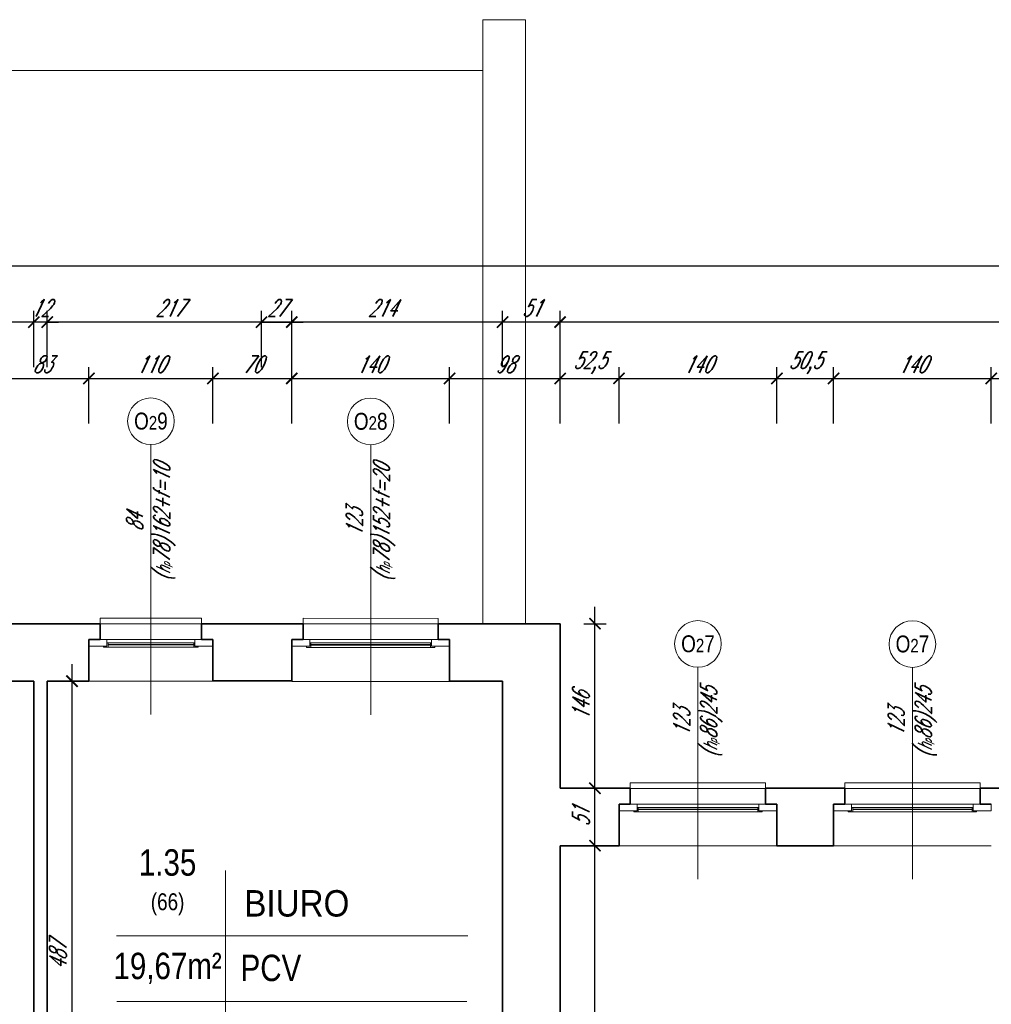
# Model space of a CAD drawing. Header units: millimetres. Extents: x 402 to 79005, y -7782 to 89952.
# Tile 175 of 256: x 25262 to 26124, y 32058 to 32931. Entities that reach past the tile are written whole.
import ezdxf

# ---------------------------------------------------------------- set-up
doc = ezdxf.new("R2010")
doc.units = ezdxf.units.MM
doc.header["$LTSCALE"] = 10
doc.linetypes.add('DASHED', pattern=[19.05, 12.7, -6.35])
doc.layers.get('0').update_dxf_attribs({"lineweight": 0})
doc.layers.get('Defpoints').update_dxf_attribs({"color": 253})
for name, color, linetype, lineweight in [('01 parter - ściany', 253, 'Continuous', 35), ('03-01_okna', 253, 'Continuous', 15), ('04-1_widok', 253, 'Continuous', 5), ('05-01_wymiary', 253, 'Continuous', 5), ('05-03_opis', 253, 'Continuous', 5)]:
    doc.layers.add(name, color=color, linetype=linetype, lineweight=lineweight)
doc.styles.add('ariel', font='ARIAL.TTF', dxfattribs={"width": 0.8})
doc.styles.add('ariel_wym', font='simplex.shx', dxfattribs={"width": 0.65, "oblique": 25})
doc.dimstyles.new('ariel 50', dxfattribs={"dimtxt": 15, "dimasz": 10, "dimexe": 10, "dimexo": 0, "dimgap": 5, "dimtad": 1, "dimdec": 1, "dimrnd": 0.5, "dimtxsty": 'ariel_wym', "dimblk": 'ARCHTICK', "dimcen": 2.5, "dimdle": 15, "dimazin": 0, "dimtfac": 1, "dimtdec": 1, "dimtix": 1, "dimtmove": 0, "dimatfit": 3, "dimldrblk": 'DOT', "dimfxl": 0, "dimarcsym": 0})
doc.dimstyles.new('ariel 50 wnętrze', dxfattribs={"dimtxt": 15, "dimasz": 10, "dimexe": 10, "dimexo": 0, "dimgap": 5, "dimtad": 1, "dimdec": 1, "dimrnd": 0.5, "dimtxsty": 'ariel_wym', "dimblk": 'ARCHTICK', "dimcen": 2.5, "dimdle": 15, "dimazin": 0, "dimtfac": 1, "dimtdec": 1, "dimtix": 1, "dimtmove": 0, "dimatfit": 3, "dimldrblk": 'DOT', "dimfxl": 0, "dimarcsym": 0})

# ---------------------------------------------------------------- blocks, each defined once
blk = doc.blocks.new('_ArchTick')
at = {"color": 0, "linetype": 'ByBlock', "const_width": 0.15}
blk.add_lwpolyline([(-0.5, -0.5), (0.5, 0.5)], dxfattribs=at)
blk = doc.blocks.new('*D1423')
at = {"layer": '05-01_wymiary', "color": 0, "lineweight": -2}
for p, q in [((25240.6, 32573.15), (25240.6, 32623.15)), ((25323.73, 32573.15), (25323.73, 32623.15)), ((25225.6, 32613.15), (25338.73, 32613.15))]:
    blk.add_line(p, q, dxfattribs=at)
at = {"layer": 'Defpoints', "color": 0}
for p in [(25323.73, 32613.15), (25240.6, 32344.36), (25323.73, 32344.5)]:
    blk.add_point(p, dxfattribs=at)
at = {"layer": '05-01_wymiary', "color": 0, "lineweight": -2, "xscale": 10, "yscale": 10, "zscale": 10, "rotation": 180}
blk.add_blockref('_ArchTick', (25240.6, 32613.15), dxfattribs=at)
at = {"layer": '05-01_wymiary', "color": 0, "lineweight": -2, "xscale": 10, "yscale": 10, "zscale": 10}
blk.add_blockref('_ArchTick', (25323.73, 32613.15), dxfattribs=at)
at = {"layer": '05-01_wymiary', "color": 0, "insert": (25282.17, 32625.65), "char_height": 15, "attachment_point": 5, "style": 'ariel_wym'}
blk.add_mtext('83', dxfattribs=at)
blk = doc.blocks.new('_Dot')
at = {"color": 0, "linetype": 'ByBlock', "lineweight": -2}
blk.add_line((-0.5, 0), (-1, 0), dxfattribs=at)
at = {"color": 0, "linetype": 'ByBlock', "const_width": 0.5}
blk.add_lwpolyline([(-0.25, 0, 1), (0.25, 0, 1)], format="xyb", close=True, dxfattribs=at)
blk = doc.blocks.new('*D1424')
at = {"layer": '05-01_wymiary', "color": 0, "lineweight": -2}
for p, q in [((25323.73, 32573.15), (25323.73, 32623.15)), ((25433.73, 32573.15), (25433.73, 32623.15)), ((25308.73, 32613.15), (25448.73, 32613.15))]:
    blk.add_line(p, q, dxfattribs=at)
at = {"layer": 'Defpoints', "color": 0}
for p in [(25433.73, 32613.15), (25323.73, 32344.5), (25433.73, 32344.5)]:
    blk.add_point(p, dxfattribs=at)
at = {"layer": '05-01_wymiary', "color": 0, "lineweight": -2, "xscale": 10, "yscale": 10, "zscale": 10, "rotation": 180}
blk.add_blockref('_ArchTick', (25323.73, 32613.15), dxfattribs=at)
at = {"layer": '05-01_wymiary', "color": 0, "lineweight": -2, "xscale": 10, "yscale": 10, "zscale": 10}
blk.add_blockref('_ArchTick', (25433.73, 32613.15), dxfattribs=at)
at = {"layer": '05-01_wymiary', "color": 0, "insert": (25378.73, 32625.65), "char_height": 15, "attachment_point": 5, "style": 'ariel_wym'}
blk.add_mtext('110', dxfattribs=at)
blk = doc.blocks.new('*D1425')
at = {"layer": '05-01_wymiary', "color": 0, "lineweight": -2}
for p, q in [((25433.73, 32573.15), (25433.73, 32623.15)), ((25503.71, 32573.15), (25503.71, 32623.15)), ((25418.73, 32613.15), (25518.71, 32613.15))]:
    blk.add_line(p, q, dxfattribs=at)
at = {"layer": 'Defpoints', "color": 0}
for p in [(25503.71, 32613.15), (25433.73, 32344.5), (25503.71, 32344.3)]:
    blk.add_point(p, dxfattribs=at)
at = {"layer": '05-01_wymiary', "color": 0, "lineweight": -2, "xscale": 10, "yscale": 10, "zscale": 10, "rotation": 180}
blk.add_blockref('_ArchTick', (25433.73, 32613.15), dxfattribs=at)
at = {"layer": '05-01_wymiary', "color": 0, "lineweight": -2, "xscale": 10, "yscale": 10, "zscale": 10}
blk.add_blockref('_ArchTick', (25503.71, 32613.15), dxfattribs=at)
at = {"layer": '05-01_wymiary', "color": 0, "insert": (25468.72, 32625.65), "char_height": 15, "attachment_point": 5, "style": 'ariel_wym'}
blk.add_mtext('70', dxfattribs=at)
blk = doc.blocks.new('*D1426')
at = {"layer": '05-01_wymiary', "color": 0, "lineweight": -2}
for p, q in [((25503.71, 32573.15), (25503.71, 32623.15)), ((25643.73, 32573.15), (25643.73, 32623.15)), ((25488.71, 32613.15), (25658.73, 32613.15))]:
    blk.add_line(p, q, dxfattribs=at)
at = {"layer": 'Defpoints', "color": 0}
for p in [(25643.73, 32613.15), (25503.71, 32344.3), (25643.73, 32344.28)]:
    blk.add_point(p, dxfattribs=at)
at = {"layer": '05-01_wymiary', "color": 0, "lineweight": -2, "xscale": 10, "yscale": 10, "zscale": 10, "rotation": 180}
blk.add_blockref('_ArchTick', (25503.71, 32613.15), dxfattribs=at)
at = {"layer": '05-01_wymiary', "color": 0, "lineweight": -2, "xscale": 10, "yscale": 10, "zscale": 10}
blk.add_blockref('_ArchTick', (25643.73, 32613.15), dxfattribs=at)
at = {"layer": '05-01_wymiary', "color": 0, "insert": (25573.72, 32625.65), "char_height": 15, "attachment_point": 5, "style": 'ariel_wym'}
blk.add_mtext('140', dxfattribs=at)
blk = doc.blocks.new('*D1427')
at = {"layer": '05-01_wymiary', "color": 0, "lineweight": -2}
for p, q in [((25643.73, 32573.15), (25643.73, 32623.15)), ((25741.83, 32573.15), (25741.83, 32623.15)), ((25628.73, 32613.15), (25756.83, 32613.15))]:
    blk.add_line(p, q, dxfattribs=at)
at = {"layer": 'Defpoints', "color": 0}
for p in [(25741.83, 32613.15), (25741.83, 32395.5), (25643.73, 32344.28)]:
    blk.add_point(p, dxfattribs=at)
at = {"layer": '05-01_wymiary', "color": 0, "lineweight": -2, "xscale": 10, "yscale": 10, "zscale": 10, "rotation": 180}
blk.add_blockref('_ArchTick', (25643.73, 32613.15), dxfattribs=at)
at = {"layer": '05-01_wymiary', "color": 0, "lineweight": -2, "xscale": 10, "yscale": 10, "zscale": 10}
blk.add_blockref('_ArchTick', (25741.83, 32613.15), dxfattribs=at)
at = {"layer": '05-01_wymiary', "color": 0, "insert": (25692.78, 32625.65), "char_height": 15, "attachment_point": 5, "style": 'ariel_wym'}
blk.add_mtext('98', dxfattribs=at)
blk = doc.blocks.new('*D1428')
at = {"layer": '05-01_wymiary', "color": 0, "lineweight": -2}
for p, q in [((25741.83, 32573.15), (25741.83, 32623.15)), ((25794.12, 32573.15), (25794.12, 32623.15)), ((25726.83, 32613.15), (25809.12, 32613.15))]:
    blk.add_line(p, q, dxfattribs=at)
at = {"layer": 'Defpoints', "color": 0}
for p in [(25794.12, 32613.15), (25741.83, 32395.5), (25794.12, 32198.37)]:
    blk.add_point(p, dxfattribs=at)
at = {"layer": '05-01_wymiary', "color": 0, "lineweight": -2, "xscale": 10, "yscale": 10, "zscale": 10, "rotation": 180}
blk.add_blockref('_ArchTick', (25741.83, 32613.15), dxfattribs=at)
at = {"layer": '05-01_wymiary', "color": 0, "lineweight": -2, "xscale": 10, "yscale": 10, "zscale": 10}
blk.add_blockref('_ArchTick', (25794.12, 32613.15), dxfattribs=at)
at = {"layer": '05-01_wymiary', "color": 0, "insert": (25767.98, 32627.08), "char_height": 15, "attachment_point": 5, "style": 'ariel_wym'}
blk.add_mtext('52,5', dxfattribs=at)
blk = doc.blocks.new('*D1429')
at = {"layer": '05-01_wymiary', "color": 0, "lineweight": -2}
for p, q in [((25794.12, 32573.15), (25794.12, 32623.15)), ((25934.14, 32573.15), (25934.14, 32623.15)), ((25779.12, 32613.15), (25949.14, 32613.15))]:
    blk.add_line(p, q, dxfattribs=at)
at = {"layer": 'Defpoints', "color": 0}
for p in [(25934.14, 32613.15), (25794.12, 32198.37), (25934.14, 32198.35)]:
    blk.add_point(p, dxfattribs=at)
at = {"layer": '05-01_wymiary', "color": 0, "lineweight": -2, "xscale": 10, "yscale": 10, "zscale": 10, "rotation": 180}
blk.add_blockref('_ArchTick', (25794.12, 32613.15), dxfattribs=at)
at = {"layer": '05-01_wymiary', "color": 0, "lineweight": -2, "xscale": 10, "yscale": 10, "zscale": 10}
blk.add_blockref('_ArchTick', (25934.14, 32613.15), dxfattribs=at)
at = {"layer": '05-01_wymiary', "color": 0, "insert": (25864.13, 32625.65), "char_height": 15, "attachment_point": 5, "style": 'ariel_wym'}
blk.add_mtext('140', dxfattribs=at)
blk = doc.blocks.new('*D1430')
at = {"layer": '05-01_wymiary', "color": 0, "lineweight": -2}
for p, q in [((25934.14, 32573.15), (25934.14, 32623.15)), ((25984.42, 32573.15), (25984.42, 32623.15)), ((25919.14, 32613.15), (25999.42, 32613.15))]:
    blk.add_line(p, q, dxfattribs=at)
at = {"layer": 'Defpoints', "color": 0}
for p in [(25984.42, 32613.15), (25934.14, 32198.35), (25984.42, 32198.37)]:
    blk.add_point(p, dxfattribs=at)
at = {"layer": '05-01_wymiary', "color": 0, "lineweight": -2, "xscale": 10, "yscale": 10, "zscale": 10, "rotation": 180}
blk.add_blockref('_ArchTick', (25934.14, 32613.15), dxfattribs=at)
at = {"layer": '05-01_wymiary', "color": 0, "lineweight": -2, "xscale": 10, "yscale": 10, "zscale": 10}
blk.add_blockref('_ArchTick', (25984.42, 32613.15), dxfattribs=at)
at = {"layer": '05-01_wymiary', "color": 0, "insert": (25959.28, 32627.08), "char_height": 15, "attachment_point": 5, "style": 'ariel_wym'}
blk.add_mtext('50,5', dxfattribs=at)
blk = doc.blocks.new('*D1431')
at = {"layer": '05-01_wymiary', "color": 0, "lineweight": -2}
for p, q in [((25984.42, 32573.15), (25984.42, 32623.15)), ((26124.44, 32573.15), (26124.44, 32623.15)), ((25969.42, 32613.15), (26139.44, 32613.15))]:
    blk.add_line(p, q, dxfattribs=at)
at = {"layer": 'Defpoints', "color": 0}
for p in [(26124.44, 32613.15), (25984.42, 32198.37), (26124.44, 32198.35)]:
    blk.add_point(p, dxfattribs=at)
at = {"layer": '05-01_wymiary', "color": 0, "lineweight": -2, "xscale": 10, "yscale": 10, "zscale": 10, "rotation": 180}
blk.add_blockref('_ArchTick', (25984.42, 32613.15), dxfattribs=at)
at = {"layer": '05-01_wymiary', "color": 0, "lineweight": -2, "xscale": 10, "yscale": 10, "zscale": 10}
blk.add_blockref('_ArchTick', (26124.44, 32613.15), dxfattribs=at)
at = {"layer": '05-01_wymiary', "color": 0, "insert": (26054.43, 32625.65), "char_height": 15, "attachment_point": 5, "style": 'ariel_wym'}
blk.add_mtext('140', dxfattribs=at)
blk = doc.blocks.new('*D1432')
at = {"layer": '05-01_wymiary', "color": 0, "lineweight": -2}
for p, q in [((26124.44, 32573.15), (26124.44, 32623.15)), ((26328.12, 32573.15), (26328.12, 32623.15)), ((26109.44, 32613.15), (26343.12, 32613.15))]:
    blk.add_line(p, q, dxfattribs=at)
at = {"layer": 'Defpoints', "color": 0}
for p in [(26328.12, 32613.15), (26124.44, 32198.35), (26328.12, 32198.37)]:
    blk.add_point(p, dxfattribs=at)
at = {"layer": '05-01_wymiary', "color": 0, "lineweight": -2, "xscale": 10, "yscale": 10, "zscale": 10, "rotation": 180}
blk.add_blockref('_ArchTick', (26124.44, 32613.15), dxfattribs=at)
at = {"layer": '05-01_wymiary', "color": 0, "lineweight": -2, "xscale": 10, "yscale": 10, "zscale": 10}
blk.add_blockref('_ArchTick', (26328.12, 32613.15), dxfattribs=at)
at = {"layer": '05-01_wymiary', "color": 0, "insert": (26226.28, 32627.08), "char_height": 15, "attachment_point": 5, "style": 'ariel_wym'}
blk.add_mtext('203,5', dxfattribs=at)
blk = doc.blocks.new('*D1458')
at = {"layer": '05-01_wymiary', "color": 0, "lineweight": -2}
for p, q in [((25741.83, 32623.15), (25741.83, 32673.15)), ((26791.83, 32623.15), (26791.83, 32673.15)), ((26806.83, 32663.15), (25726.83, 32663.15))]:
    blk.add_line(p, q, dxfattribs=at)
at = {"layer": 'Defpoints', "color": 0}
for p in [(25741.83, 32663.15), (25741.83, 32198.5), (26791.83, 32198.5)]:
    blk.add_point(p, dxfattribs=at)
at = {"layer": '05-01_wymiary', "color": 0, "lineweight": -2, "xscale": 10, "yscale": 10, "zscale": 10, "rotation": 180}
blk.add_blockref('_ArchTick', (25741.83, 32663.15), dxfattribs=at)
at = {"layer": '05-01_wymiary', "color": 0, "lineweight": -2, "xscale": 10, "yscale": 10, "zscale": 10}
blk.add_blockref('_ArchTick', (26791.83, 32663.15), dxfattribs=at)
at = {"layer": '05-01_wymiary', "color": 0, "insert": (26266.83, 32675.65), "char_height": 15, "attachment_point": 5, "style": 'ariel_wym'}
blk.add_mtext('1050', dxfattribs=at)
blk = doc.blocks.new('*D1459')
at = {"layer": '05-01_wymiary', "color": 0, "lineweight": -2}
for p, q in [((25690.83, 32623.15), (25690.83, 32673.15)), ((25741.83, 32623.15), (25741.83, 32673.15)), ((25756.83, 32663.15), (25675.83, 32663.15))]:
    blk.add_line(p, q, dxfattribs=at)
at = {"layer": 'Defpoints', "color": 0}
for p in [(25690.83, 32663.15), (25690.83, 32198.5), (25741.83, 32198.5)]:
    blk.add_point(p, dxfattribs=at)
at = {"layer": '05-01_wymiary', "color": 0, "lineweight": -2, "xscale": 10, "yscale": 10, "zscale": 10, "rotation": 180}
blk.add_blockref('_ArchTick', (25690.83, 32663.15), dxfattribs=at)
at = {"layer": '05-01_wymiary', "color": 0, "lineweight": -2, "xscale": 10, "yscale": 10, "zscale": 10}
blk.add_blockref('_ArchTick', (25741.83, 32663.15), dxfattribs=at)
at = {"layer": '05-01_wymiary', "color": 0, "insert": (25716.33, 32675.65), "char_height": 15, "attachment_point": 5, "style": 'ariel_wym'}
blk.add_mtext('51', dxfattribs=at)
blk = doc.blocks.new('*D1460')
at = {"layer": '05-01_wymiary', "color": 0, "lineweight": -2}
for p, q in [((25476.83, 32623.15), (25476.83, 32673.15)), ((25690.83, 32623.15), (25690.83, 32673.15)), ((25705.83, 32663.15), (25461.83, 32663.15))]:
    blk.add_line(p, q, dxfattribs=at)
at = {"layer": 'Defpoints', "color": 0}
for p in [(25476.83, 32663.15), (25476.83, 32344.74), (25690.83, 32198.5)]:
    blk.add_point(p, dxfattribs=at)
at = {"layer": '05-01_wymiary', "color": 0, "lineweight": -2, "xscale": 10, "yscale": 10, "zscale": 10, "rotation": 180}
blk.add_blockref('_ArchTick', (25476.83, 32663.15), dxfattribs=at)
at = {"layer": '05-01_wymiary', "color": 0, "lineweight": -2, "xscale": 10, "yscale": 10, "zscale": 10}
blk.add_blockref('_ArchTick', (25690.83, 32663.15), dxfattribs=at)
at = {"layer": '05-01_wymiary', "color": 0, "insert": (25583.83, 32675.65), "char_height": 15, "attachment_point": 5, "style": 'ariel_wym'}
blk.add_mtext('214', dxfattribs=at)
blk = doc.blocks.new('*D1461')
at = {"layer": '05-01_wymiary', "color": 0, "lineweight": -2}
for p, q in [((25476.83, 32623.15), (25476.83, 32673.15)), ((25503.74, 32623.15), (25503.74, 32673.15)), ((25476.83, 32663.15), (25466.83, 32663.15)), ((25476.83, 32663.15), (25503.74, 32663.15)), ((25503.74, 32663.15), (25513.74, 32663.15))]:
    blk.add_line(p, q, dxfattribs=at)
at = {"layer": 'Defpoints', "color": 0}
for p in [(25503.74, 32663.15), (25476.83, 32344.74), (25503.74, 32344.74)]:
    blk.add_point(p, dxfattribs=at)
at = {"layer": '05-01_wymiary', "color": 0, "lineweight": -2, "xscale": 10, "yscale": 10, "zscale": 10}
blk.add_blockref('_ArchTick', (25476.83, 32663.15), dxfattribs=at)
at = {"layer": '05-01_wymiary', "color": 0, "lineweight": -2, "xscale": 10, "yscale": 10, "zscale": 10, "rotation": 180}
blk.add_blockref('_ArchTick', (25503.74, 32663.15), dxfattribs=at)
at = {"layer": '05-01_wymiary', "color": 0, "insert": (25490.29, 32675.65), "char_height": 15, "attachment_point": 5, "style": 'ariel_wym'}
blk.add_mtext('27', dxfattribs=at)
blk = doc.blocks.new('*D1462')
at = {"layer": '05-01_wymiary', "color": 0, "lineweight": -2}
for p, q in [((25286.83, 32623.15), (25286.83, 32673.15)), ((25503.74, 32623.15), (25503.74, 32673.15)), ((25518.74, 32663.15), (25271.83, 32663.15))]:
    blk.add_line(p, q, dxfattribs=at)
at = {"layer": 'Defpoints', "color": 0}
for p in [(25286.83, 32663.15), (25286.83, 32344.5), (25503.74, 32344.74)]:
    blk.add_point(p, dxfattribs=at)
at = {"layer": '05-01_wymiary', "color": 0, "lineweight": -2, "xscale": 10, "yscale": 10, "zscale": 10, "rotation": 180}
blk.add_blockref('_ArchTick', (25286.83, 32663.15), dxfattribs=at)
at = {"layer": '05-01_wymiary', "color": 0, "lineweight": -2, "xscale": 10, "yscale": 10, "zscale": 10}
blk.add_blockref('_ArchTick', (25503.74, 32663.15), dxfattribs=at)
at = {"layer": '05-01_wymiary', "color": 0, "insert": (25395.29, 32675.65), "char_height": 15, "attachment_point": 5, "style": 'ariel_wym'}
blk.add_mtext('217', dxfattribs=at)
blk = doc.blocks.new('*D1463')
at = {"layer": '05-01_wymiary', "color": 0, "lineweight": -2}
for p, q in [((25274.83, 32623.15), (25274.83, 32673.15)), ((25286.83, 32623.15), (25286.83, 32673.15)), ((25274.83, 32663.15), (25264.83, 32663.15)), ((25286.83, 32663.15), (25274.83, 32663.15)), ((25286.83, 32663.15), (25296.83, 32663.15))]:
    blk.add_line(p, q, dxfattribs=at)
at = {"layer": 'Defpoints', "color": 0}
for p in [(25274.83, 32663.15), (25274.83, 32344.5), (25286.83, 32344.5)]:
    blk.add_point(p, dxfattribs=at)
at = {"layer": '05-01_wymiary', "color": 0, "lineweight": -2, "xscale": 10, "yscale": 10, "zscale": 10}
blk.add_blockref('_ArchTick', (25274.83, 32663.15), dxfattribs=at)
at = {"layer": '05-01_wymiary', "color": 0, "lineweight": -2, "xscale": 10, "yscale": 10, "zscale": 10, "rotation": 180}
blk.add_blockref('_ArchTick', (25286.83, 32663.15), dxfattribs=at)
at = {"layer": '05-01_wymiary', "color": 0, "insert": (25280.83, 32675.65), "char_height": 15, "attachment_point": 5, "style": 'ariel_wym'}
blk.add_mtext('12', dxfattribs=at)
blk = doc.blocks.new('*D1464')
at = {"layer": '05-01_wymiary', "color": 0, "lineweight": -2}
for p, q in [((24933.83, 32623.15), (24933.83, 32673.15)), ((25274.83, 32623.15), (25274.83, 32673.15)), ((25289.83, 32663.15), (24918.83, 32663.15))]:
    blk.add_line(p, q, dxfattribs=at)
at = {"layer": 'Defpoints', "color": 0}
for p in [(24933.83, 32663.15), (24933.83, 32344.5), (25274.83, 32344.5)]:
    blk.add_point(p, dxfattribs=at)
at = {"layer": '05-01_wymiary', "color": 0, "lineweight": -2, "xscale": 10, "yscale": 10, "zscale": 10, "rotation": 180}
blk.add_blockref('_ArchTick', (24933.83, 32663.15), dxfattribs=at)
at = {"layer": '05-01_wymiary', "color": 0, "lineweight": -2, "xscale": 10, "yscale": 10, "zscale": 10}
blk.add_blockref('_ArchTick', (25274.83, 32663.15), dxfattribs=at)
at = {"layer": '05-01_wymiary', "color": 0, "insert": (25104.33, 32675.65), "char_height": 15, "attachment_point": 5, "style": 'ariel_wym'}
blk.add_mtext('341', dxfattribs=at)
blk = doc.blocks.new('*D1473')
at = {"layer": '05-01_wymiary', "color": 0, "lineweight": -2}
for p, q in [((22901.87, 32673.15), (22901.87, 32723.15)), ((27448.11, 32673.15), (27448.11, 32723.15)), ((22886.87, 32713.15), (27463.11, 32713.15))]:
    blk.add_line(p, q, dxfattribs=at)
at = {"layer": 'Defpoints', "color": 0}
for p in [(27448.11, 32713.15), (27448.11, 32262.5), (22901.87, 32249.5)]:
    blk.add_point(p, dxfattribs=at)
at = {"layer": '05-01_wymiary', "color": 0, "lineweight": -2, "xscale": 10, "yscale": 10, "zscale": 10, "rotation": 180}
blk.add_blockref('_ArchTick', (22901.87, 32713.15), dxfattribs=at)
at = {"layer": '05-01_wymiary', "color": 0, "lineweight": -2, "xscale": 10, "yscale": 10, "zscale": 10}
blk.add_blockref('_ArchTick', (27448.11, 32713.15), dxfattribs=at)
at = {"layer": '05-01_wymiary', "color": 0, "insert": (25174.99, 32725.65), "char_height": 15, "attachment_point": 5, "style": 'ariel_wym'}
blk.add_mtext('4546', dxfattribs=at)
blk = doc.blocks.new('*D1315')
at = {"layer": '05-01_wymiary', "color": 0, "lineweight": -2}
for p, q in [((25308.76, 31842.5), (25308.76, 32359.5)), ((25298.76, 32344.5), (25318.76, 32344.5)), ((25298.76, 31857.5), (25318.76, 31857.5))]:
    blk.add_line(p, q, dxfattribs=at)
at = {"layer": 'Defpoints', "color": 0}
for p in [(25286.83, 32344.5), (25308.76, 32344.5), (25286.83, 31857.5)]:
    blk.add_point(p, dxfattribs=at)
at = {"layer": '05-01_wymiary', "color": 0, "lineweight": -2, "xscale": 10, "yscale": 10, "zscale": 10}
for p, rotation in [((25308.76, 32344.5), 90), ((25308.76, 31857.5), 270)]:
    blk.add_blockref('_ArchTick', p, dxfattribs=dict(at, rotation=rotation))
at = {"layer": '05-01_wymiary', "color": 0, "insert": (25296.26, 32101), "char_height": 15, "attachment_point": 5, "rotation": 90, "style": 'ariel_wym'}
blk.add_mtext('487', dxfattribs=at)
blk = doc.blocks.new('*D1329')
at = {"layer": '05-01_wymiary', "color": 0, "lineweight": -2}
for p, q in [((25772.77, 31278.5), (25772.77, 32213.5)), ((25762.77, 32198.5), (25782.77, 32198.5)), ((25762.77, 31293.5), (25782.77, 31293.5))]:
    blk.add_line(p, q, dxfattribs=at)
at = {"layer": 'Defpoints', "color": 0}
for p in [(25741.83, 32198.5), (25772.77, 32198.5), (25741.83, 31293.5)]:
    blk.add_point(p, dxfattribs=at)
at = {"layer": '05-01_wymiary', "color": 0, "lineweight": -2, "xscale": 10, "yscale": 10, "zscale": 10}
for p, rotation in [((25772.77, 32198.5), 90), ((25772.77, 31293.5), 270)]:
    blk.add_blockref('_ArchTick', p, dxfattribs=dict(at, rotation=rotation))
at = {"layer": '05-01_wymiary', "color": 0, "insert": (25760.27, 31746), "char_height": 15, "attachment_point": 5, "rotation": 90, "style": 'ariel_wym'}
blk.add_mtext('905', dxfattribs=at)
blk = doc.blocks.new('*D1330')
at = {"layer": '05-01_wymiary', "color": 0, "lineweight": -2}
for p, q in [((25772.77, 32183.5), (25772.77, 32264.5)), ((25762.77, 32249.5), (25782.77, 32249.5)), ((25762.77, 32198.5), (25782.77, 32198.5))]:
    blk.add_line(p, q, dxfattribs=at)
at = {"layer": 'Defpoints', "color": 0}
for p in [(25741.83, 32249.5), (25772.77, 32249.5), (25741.83, 32198.5)]:
    blk.add_point(p, dxfattribs=at)
at = {"layer": '05-01_wymiary', "color": 0, "lineweight": -2, "xscale": 10, "yscale": 10, "zscale": 10}
for p, rotation in [((25772.77, 32249.5), 90), ((25772.77, 32198.5), 270)]:
    blk.add_blockref('_ArchTick', p, dxfattribs=dict(at, rotation=rotation))
at = {"layer": '05-01_wymiary', "color": 0, "insert": (25760.27, 32224), "char_height": 15, "attachment_point": 5, "rotation": 90, "style": 'ariel_wym'}
blk.add_mtext('51', dxfattribs=at)
blk = doc.blocks.new('*D1331')
at = {"layer": '05-01_wymiary', "color": 0, "lineweight": -2}
for p, q in [((25772.77, 32234.5), (25772.77, 32410.5)), ((25762.77, 32395.5), (25782.77, 32395.5)), ((25762.77, 32249.5), (25782.77, 32249.5))]:
    blk.add_line(p, q, dxfattribs=at)
at = {"layer": 'Defpoints', "color": 0}
for p in [(25741.83, 32395.5), (25772.77, 32395.5), (25741.83, 32249.5)]:
    blk.add_point(p, dxfattribs=at)
at = {"layer": '05-01_wymiary', "color": 0, "lineweight": -2, "xscale": 10, "yscale": 10, "zscale": 10}
for p, rotation in [((25772.77, 32395.5), 90), ((25772.77, 32249.5), 270)]:
    blk.add_blockref('_ArchTick', p, dxfattribs=dict(at, rotation=rotation))
at = {"layer": '05-01_wymiary', "color": 0, "insert": (25760.27, 32322.5), "char_height": 15, "attachment_point": 5, "rotation": 90, "style": 'ariel_wym'}
blk.add_mtext('146', dxfattribs=at)

msp = doc.modelspace()

# ---------------------------------------------------------------- linework, layer by layer
at = {"layer": '01 parter - ściany'}
for p, q in [((25333.73, 32395.5), (25230.6, 32395.5)), ((25333.73, 32395.5), (25333.73, 32381.59)), ((25513.71, 32395.5), (25423.73, 32395.5)), ((25423.73, 32395.5), (25423.73, 32381.51)), ((25513.71, 32395.5), (25513.71, 32381.46)), ((25741.83, 32395.5), (25633.73, 32395.5)), ((25633.73, 32395.5), (25633.73, 32381.44)), ((25741.83, 32395.5), (25741.83, 32249.5)), ((25323.76, 32344.49), (25323.76, 32381.59)), ((25333.73, 32381.59), (25323.76, 32381.59)), ((25433.71, 32381.53), (25423.73, 32381.53)), ((25433.74, 32344.51), (25433.73, 32381.51)), ((25433.74, 32344.51), (25433.73, 32381.51)), ((25503.74, 32344.44), (25503.74, 32381.46)), ((25513.71, 32381.46), (25503.74, 32381.46)), ((25643.71, 32381.46), (25633.73, 32381.46)), ((25643.74, 32344.44), (25643.73, 32381.44)), ((25643.74, 32344.44), (25643.73, 32381.44)), ((25274.83, 32344.5), (25240.6, 32344.5)), ((25274.83, 32344.5), (25274.83, 31794.5)), ((25323.76, 32344.5), (25286.83, 32344.5)), ((25286.83, 32344.5), (25286.83, 31857.5)), ((25503.74, 32344.74), (25433.74, 32344.74)), ((25690.83, 32344.5), (25643.74, 32344.5)), ((25690.83, 32344.5), (25690.83, 32198.5)), ((25690.83, 32344.5), (25690.83, 31857.5)), ((25804.12, 32249.5), (25741.83, 32249.5)), ((25804.12, 32249.56), (25804.12, 32235.52)), ((25924.14, 32249.56), (25924.14, 32235.5)), ((25994.42, 32249.5), (25924.14, 32249.5)), ((25994.42, 32249.56), (25994.42, 32235.52)), ((26114.44, 32249.56), (26114.44, 32235.5)), ((26338.12, 32249.5), (26114.44, 32249.5)), ((25794.15, 32198.5), (25794.15, 32235.52)), ((25804.12, 32235.52), (25794.15, 32235.52)), ((25934.12, 32235.52), (25924.14, 32235.52)), ((25934.15, 32198.5), (25934.14, 32235.5)), ((25984.45, 32198.5), (25984.45, 32235.52)), ((25994.42, 32235.52), (25984.45, 32235.52)), ((26124.42, 32235.52), (26114.44, 32235.52)), ((25690.83, 32198.5), (25690.83, 32170.5)), ((25794.15, 32198.5), (25741.83, 32198.5)), ((25741.83, 32198.5), (25741.83, 31819.78)), ((25984.45, 32198.5), (25934.15, 32198.5))]:
    msp.add_line(p, q, dxfattribs=at)
at = {"layer": '03-01_okna', "linetype": 'Continuous', "lineweight": 0}
for p, q in [((25333.74, 32395.5), (25333.74, 32400.5)), ((25423.76, 32400.5), (25333.74, 32400.5)), ((25423.76, 32395.5), (25423.76, 32400.5)), ((25513.71, 32395.3), (25513.71, 32400.3)), ((25633.76, 32400.28), (25513.71, 32400.3)), ((25633.76, 32395.28), (25633.76, 32400.28)), ((25339.76, 32381.65), (25417.73, 32381.65)), ((25417.73, 32378.65), (25339.76, 32378.65)), ((25340.76, 32374.65), (25340.76, 32378.65)), ((25416.73, 32374.65), (25416.73, 32378.65)), ((25519.74, 32381.46), (25627.73, 32381.44)), ((25627.73, 32378.44), (25519.74, 32378.46)), ((25520.74, 32374.46), (25520.74, 32378.46)), ((25626.73, 32374.44), (25626.73, 32378.44)), ((25416.73, 32377.15), (25340.76, 32377.15)), ((25416.73, 32376.65), (25340.76, 32376.65)), ((25626.73, 32376.94), (25520.74, 32376.96)), ((25626.73, 32376.44), (25520.74, 32376.46)), ((25804.12, 32249.37), (25804.12, 32254.37)), ((25924.17, 32254.35), (25804.12, 32254.37)), ((25924.17, 32249.35), (25924.17, 32254.35)), ((25994.42, 32249.37), (25994.42, 32254.37)), ((26114.47, 32254.35), (25994.42, 32254.37)), ((26114.47, 32249.35), (26114.47, 32254.35)), ((25810.15, 32235.52), (25918.14, 32235.5)), ((25918.14, 32232.5), (25810.15, 32232.52)), ((25811.15, 32228.52), (25811.15, 32232.52)), ((25917.14, 32231), (25811.15, 32231.02)), ((25917.14, 32230.5), (25811.15, 32230.52)), ((25917.14, 32228.5), (25917.14, 32232.5)), ((26000.45, 32235.52), (26108.44, 32235.5)), ((26108.44, 32232.5), (26000.45, 32232.52)), ((26001.45, 32228.52), (26001.45, 32232.52)), ((26107.44, 32231), (26001.45, 32231.02)), ((26107.44, 32230.5), (26001.45, 32230.52)), ((26107.44, 32228.5), (26107.44, 32232.5))]:
    msp.add_line(p, q, dxfattribs=at)
at = {"layer": '03-01_okna', "linetype": 'DASHED'}
for p, q in [((25423.76, 32395.5), (25333.74, 32395.5)), ((25633.76, 32395.28), (25513.71, 32395.3)), ((25924.17, 32249.35), (25804.12, 32249.37)), ((26114.47, 32249.35), (25994.42, 32249.37))]:
    msp.add_line(p, q, dxfattribs=at)
at = {"layer": '03-01_okna', "linetype": 'Continuous', "lineweight": 0}
for points in [[(25323.76, 32375.65), (25339.76, 32375.65), (25339.76, 32381.65), (25323.76, 32381.65)], [(25417.73, 32375.65), (25433.73, 32375.65), (25433.73, 32381.65), (25417.73, 32381.65)], [(25503.74, 32375.46), (25519.74, 32375.46), (25519.74, 32381.46), (25503.74, 32381.46)], [(25627.73, 32375.44), (25643.73, 32375.44), (25643.73, 32381.44), (25627.73, 32381.44)], [(25794.15, 32229.52), (25810.15, 32229.52), (25810.15, 32235.52), (25794.15, 32235.52)], [(25918.14, 32229.5), (25934.14, 32229.5), (25934.14, 32235.5), (25918.14, 32235.5)], [(25984.45, 32229.52), (26000.45, 32229.52), (26000.45, 32235.52), (25984.45, 32235.52)], [(26108.44, 32229.5), (26124.44, 32229.5), (26124.44, 32235.5), (26108.44, 32235.5)]]:
    msp.add_lwpolyline(points, close=True, dxfattribs=at)
for points in [[(25420.73, 32375.65), (25420.73, 32374.65), (25336.76, 32374.65), (25336.76, 32375.65)], [(25630.73, 32375.44), (25630.73, 32374.44), (25516.74, 32374.46), (25516.74, 32375.46)], [(25921.14, 32229.5), (25921.14, 32228.5), (25807.15, 32228.52), (25807.15, 32229.52)], [(26111.44, 32229.5), (26111.44, 32228.5), (25997.45, 32228.52), (25997.45, 32229.52)]]:
    msp.add_lwpolyline(points, dxfattribs=at)
at = {"layer": '04-1_widok'}
for p, q in [((25673.26, 32931.46), (25711.26, 32931.46)), ((25673.26, 32395.5), (25673.26, 32931.46)), ((25711.26, 32395.5), (25711.26, 32931.46)), ((22857.34, 32886.31), (25673.26, 32886.31)), ((25323.73, 32344.5), (25433.73, 32344.5)), ((25503.71, 32344.3), (25643.73, 32344.28)), ((25794.12, 32198.37), (25934.14, 32198.35)), ((25984.42, 32198.37), (26124.44, 32198.35))]:
    msp.add_line(p, q, dxfattribs=at)
at = {"layer": '05-03_opis', "lineweight": 0}
for p, q in [((25378.75, 32314.89), (25378.75, 32554.52)), ((25573.74, 32314.68), (25573.74, 32554.32)), ((25864.15, 32168.89), (25864.15, 32356.91)), ((26054.45, 32168.75), (26054.45, 32356.77))]:
    msp.add_line(p, q, dxfattribs=at)
at = {"layer": '05-03_opis'}
for p, q in [((25444.83, 32176.51), (25444.83, 32006.93)), ((25348.36, 32118.58), (25659.99, 32118.58)), ((25348.47, 32060.22), (25659.16, 32060.22))]:
    msp.add_line(p, q, dxfattribs=at)
at = {"layer": '05-03_opis', "lineweight": 0}
for centre in [(25378.75, 32575.21), (25573.74, 32575), (25864.15, 32377.6), (26054.45, 32377.45)]:
    msp.add_circle(centre, 20.69, dxfattribs=at)

# ---------------------------------------------------------------- texts
at = {"layer": '05-03_opis', "lineweight": 0, "char_height": 15, "width": 75.1935, "attachment_point": 5, "style": 'ariel'}
for s, insert in [('O{\\H0.8x;2}9', (25378.75, 32575.21)), ('O{\\H0.8x;2}8', (25573.74, 32575)), ('O{\\H0.8x;2}7', (25864.15, 32377.6)), ('O{\\H0.8x;2}7', (26054.45, 32377.45))]:
    msp.add_mtext(s, dxfattribs=dict(at, insert=insert))
at = {"layer": '05-03_opis', "lineweight": 0, "char_height": 14.4, "width": 62.6613, "attachment_point": 5, "rotation": 90, "style": 'ariel_wym'}
for s, insert in [('84\\P({\\H0.8333x;h\\H0.6x;p}78)162+f=10', (25378.75, 32485.52)), ('123\\P({\\H0.8333x;h\\H0.6x;p}78)152+f=20', (25573.74, 32485.32)), ('123\\P({\\H0.8333x;h\\H0.6x;p}86)245', (25864.15, 32308.02)), ('123\\P({\\H0.8333x;h\\H0.6x;p}86)245', (26054.45, 32307.88))]:
    msp.add_mtext(s, dxfattribs=dict(at, insert=insert))
at = {"layer": '05-03_opis', "style": 'ariel'}
for s, insert, char_height, width, attachment_point in [('{\\fArial|b0|i0|c238|p34;1.35\\P\\H0.6404x;(66)}', (25393.56, 32166.08), 23.4234, 108.9126, 5), ('{\\fArial|b0|i0|c238|p34;\\W0.9;BIURO}', (25461.6, 32147.23), 23.4234, 356.6375, 4), ('{\\fArial|b0|i0|c238|p34;19,67m²}', (25393.56, 32089.68), 23.4234, 108.9126, 5), ('PCV', (25458.32, 32089.95), 23.423, 322.789, 4)]:
    msp.add_mtext(s, dxfattribs=dict(at, insert=insert, char_height=char_height, width=width, attachment_point=attachment_point))

# ---------------------------------------------------------------- dimensions: what is measured, and where the dimension line sits
at = {"layer": '05-01_wymiary'}
dim = msp.add_linear_dim(base=(27448.11, 32713.15), p1=(22901.87, 32249.5), p2=(27448.11, 32262.5), dimstyle='ariel 50', dxfattribs=at)
dim.commit()
dim.dimension.update_dxf_attribs({"geometry": '*D1473', "text_midpoint": (25174.99, 32725.65)})
for base, p1, p2, picture, middle in [((24933.83, 32663.15), (25274.83, 32344.5), (24933.83, 32344.5), '*D1464', (25104.33, 32675.65)), ((25274.83, 32663.15), (25286.83, 32344.5), (25274.83, 32344.5), '*D1463', (25280.83, 32675.65)), ((25286.83, 32663.15), (25503.74, 32344.74), (25286.83, 32344.5), '*D1462', (25395.29, 32675.65)), ((25476.83, 32663.15), (25690.83, 32198.5), (25476.83, 32344.74), '*D1460', (25583.83, 32675.65)), ((25503.74, 32663.15), (25476.83, 32344.74), (25503.74, 32344.74), '*D1461', (25490.29, 32675.65)), ((25690.83, 32663.15), (25741.83, 32198.5), (25690.83, 32198.5), '*D1459', (25716.33, 32675.65)), ((25741.83, 32663.15), (26791.83, 32198.5), (25741.83, 32198.5), '*D1458', (26266.83, 32675.65)), ((25323.73, 32613.15), (25240.6, 32344.36), (25323.73, 32344.5), '*D1423', (25282.17, 32625.65)), ((25433.73, 32613.15), (25323.73, 32344.5), (25433.73, 32344.5), '*D1424', (25378.73, 32625.65)), ((25503.71, 32613.15), (25433.73, 32344.5), (25503.71, 32344.3), '*D1425', (25468.72, 32625.65)), ((25643.73, 32613.15), (25503.71, 32344.3), (25643.73, 32344.28), '*D1426', (25573.72, 32625.65)), ((25741.83, 32613.15), (25643.73, 32344.28), (25741.83, 32395.5), '*D1427', (25692.78, 32625.65)), ((25794.12, 32613.15), (25741.83, 32395.5), (25794.12, 32198.37), '*D1428', (25767.98, 32627.08)), ((25934.14, 32613.15), (25794.12, 32198.37), (25934.14, 32198.35), '*D1429', (25864.13, 32625.65)), ((25984.42, 32613.15), (25934.14, 32198.35), (25984.42, 32198.37), '*D1430', (25959.28, 32627.08)), ((26124.44, 32613.15), (25984.42, 32198.37), (26124.44, 32198.35), '*D1431', (26054.43, 32625.65)), ((26328.12, 32613.15), (26124.44, 32198.35), (26328.12, 32198.37), '*D1432', (26226.28, 32627.08))]:
    dim = msp.add_linear_dim(base=base, p1=p1, p2=p2, dimstyle='ariel 50', override={"dimtmove": 1}, dxfattribs=at)
    dim.commit()
    dim.dimension.update_dxf_attribs({"geometry": picture, "text_midpoint": middle})
for base, p1, p2, picture, middle in [((25772.77, 32395.5), (25741.83, 32249.5), (25741.83, 32395.5), '*D1331', (25760.27, 32322.5)), ((25308.76, 32344.5), (25286.83, 31857.5), (25286.83, 32344.5), '*D1315', (25296.26, 32101)), ((25772.77, 32249.5), (25741.83, 32198.5), (25741.83, 32249.5), '*D1330', (25760.27, 32224)), ((25772.77, 32198.5), (25741.83, 31293.5), (25741.83, 32198.5), '*D1329', (25760.27, 31746))]:
    dim = msp.add_linear_dim(base=base, p1=p1, p2=p2, angle=90, dimstyle='ariel 50 wnętrze', override={"dimtmove": 1}, dxfattribs=at)
    dim.commit()
    dim.dimension.update_dxf_attribs({"geometry": picture, "text_midpoint": middle})

doc.saveas('drawing.dxf')
